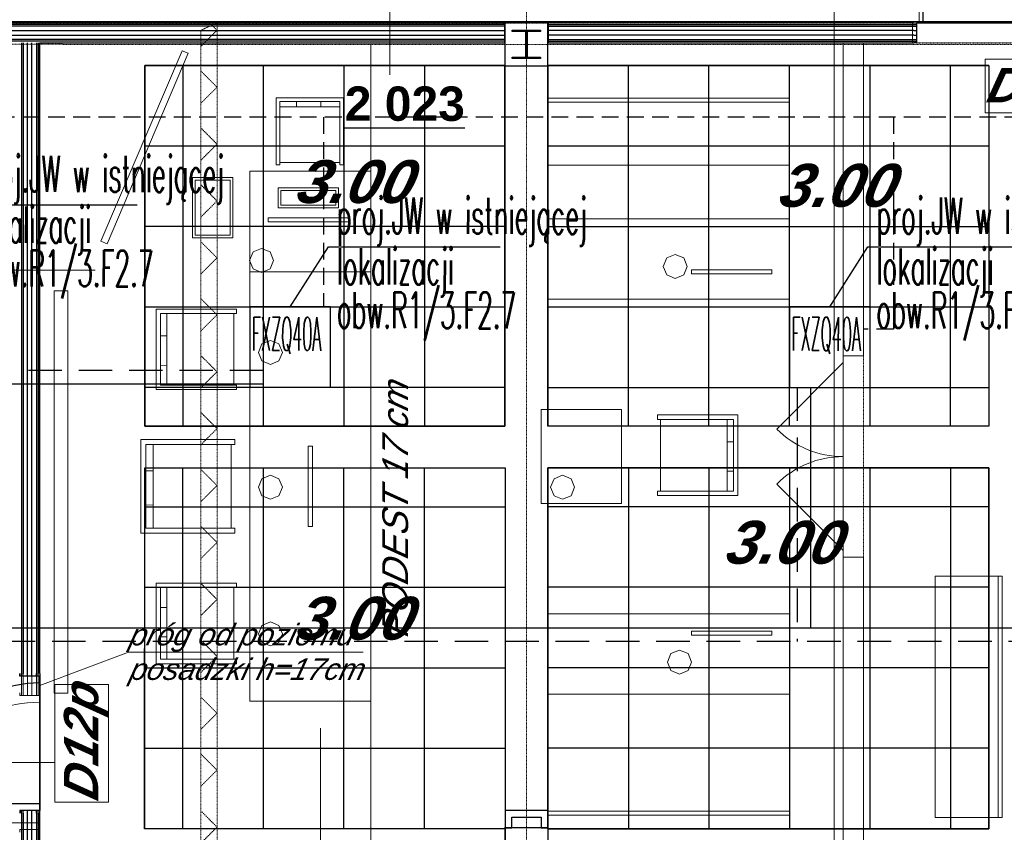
# Model space of a CAD drawing. Header units: millimetres. Extents: x -8838 to 31257, y -6224 to 3754.
# Tile 77 of 185: x 1390 to 2123, y -5251 to -4645. Entities that reach past the tile are written whole.
import ezdxf
from ezdxf.enums import TextEntityAlignment as Align

# ---------------------------------------------------------------- set-up
doc = ezdxf.new("R2010")
doc.units = ezdxf.units.MM
doc.header["$LTSCALE"] = 10
doc.header["$MEASUREMENT"] = 0
for name, pattern in [('DASHED', [0.75, 0.5, -0.25]), ('HIDDEN', [0.375, 0.25, -0.125]), ('rzut 2 pietra$0$ArchiTECH.PC 1. Line Type', [0.004, 0.003, -0.001]), ('rzut 2 pietra$0$ArchiTECH.PC 3. Line Type', [0.0013, 0.0003, -0.001]), ('rzut 2 pietra$0$ArchiTECH.PC 4. Line Type', [0.0028, 0.0003, -0.0025]), ('rzut 2 pietra$0$ArchiTECH.PC 5. Line Type', [0.0053, 0.003, -0.001, 0.0003, -0.001]), ('rzut 2 pietra$0$ArchiTECH.PC Solid Line Type', [0]), ('SUFIT_2 PIETRO$0$ArchiTECH.PC 1. Line Type', [0.004, 0.003, -0.001]), ('SUFIT_2 PIETRO$0$ArchiTECH.PC Solid Line Type', [0])]:
    doc.linetypes.add(name, pattern=pattern)
doc.layers.get('0').update_dxf_attribs({"linetype": 'CONTINUOUS', "lineweight": 9})
for name, color, linetype, lineweight in [('_Etap_5_klimatyzator_w starej_lokalizacji', 3, 'CONTINUOUS', 30), ('_Etap_5_opis', 7, 'CONTINUOUS', 30), ('IS_ARCH', 254, 'CONTINUOUS', 18), ('IS_FREON_GAZ', 22, 'DASHED', 30), ('IS_HC_FREON_CIECZ', 22, 'CONTINUOUS', 30)]:
    doc.layers.add(name, color=color, linetype=linetype, lineweight=lineweight)
for name, color, linetype in [('IS_WK_KAN_SKROPLINY', 103, 'HIDDEN'), ('SUFIT_2 PIETRO$0$ELEM KONSTRUKCJI - inwent', 254, 'CONTINUOUS'), ('SUFIT_2 PIETRO$0$INWENTARYZACJA', 254, 'CONTINUOUS'), ('SUFIT_2 PIETRO$0$Kalka 1', 254, 'CONTINUOUS'), ('SUFIT_2 PIETRO$0$nr pom PB', 254, 'CONTINUOUS'), ('SUFIT_2 PIETRO$0$sciany projektowane', 254, 'CONTINUOUS'), ('SUFIT_2 PIETRO$0$SUFIT NOWY 39', 254, 'CONTINUOUS'), ('SUFIT_2 PIETRO$0$TYP SUFITÓW_NOWYCH', 254, 'CONTINUOUS')]:
    doc.layers.add(name, color=color, linetype=linetype)
doc.layers.get('0').freeze()
doc.styles.add('romans1', font='simplex.shx', dxfattribs={"width": 0.8})
doc.styles.add('rzut 2 pietra$0$ArchiTECHStyle3', font='ariali.ttf', dxfattribs={"oblique": 15, "height": 0.16})
doc.styles.add('rzut 2 pietra$0$ArchiTECHStyle4', font='arialbi.ttf', dxfattribs={"oblique": 15, "height": 0.256})
doc.styles.add('SUFIT_2 PIETRO$0$ArchiTECHStyle1', font='arialbi.ttf', dxfattribs={"oblique": 15, "height": 0.32})
doc.styles.add('SUFIT_2 PIETRO$0$ArchiTECHStyle3', font='arialbd.ttf', dxfattribs={"height": 0.384})

# ---------------------------------------------------------------- blocks, each defined once
blk = doc.blocks.new('jw_FXZQ40A')
blk.add_lwpolyline([(0, 0), (60, 0), (60, 60), (0, 60)], close=True)
at = {"color": 7, "style": 'romans1', "width": 0.35}
blk.add_text('FXZQ40A', height=25, rotation=359.91893, dxfattribs=at).set_placement((1.49, 27.37))

msp = doc.modelspace()

# ---------------------------------------------------------------- linework, layer by layer
at = {"layer": '_Etap_5_opis'}
for p, q in [((1349.46, -4783.03), (1477.34, -4783.03)), ((1591.27, -4859.05), (1619.7, -4814.23)), ((1619.7, -4814.23), (1747.59, -4814.23)), ((1993.24, -4859.08), (2021.68, -4814.27)), ((2021.68, -4814.27), (2149.57, -4814.27))]:
    msp.add_line(p, q, dxfattribs=at)
at = {"layer": 'IS_ARCH', "linetype": 'rzut 2 pietra$0$ArchiTECH.PC 5. Line Type'}
for p, q in [((1767.47, -3083.9), (1767.16, -6166.81)), ((-3569.55, -4662.89), (8377.9, -4664.09))]:
    msp.add_line(p, q, dxfattribs=at)
at = {"layer": 'IS_ARCH', "linetype": 'rzut 2 pietra$0$ArchiTECH.PC Solid Line Type'}
for p, q in [((1996.52, -5416.5), (1996.52, -4543.45)), ((1665.57, -4686.25), (1665.57, -4549.5)), ((2059.74, -4647.35), (2059.74, -4554.35)), ((1751.12, -4647.35), (1364.27, -4647.35)), ((1751.12, -4648.6), (1364.27, -4648.6)), ((1751.12, -4649.85), (1364.27, -4649.85)), ((1751.12, -4662.35), (1751.12, -4647.35)), ((1783.24, -4647.35), (1751.24, -4647.35)), ((1751.24, -4647.35), (1751.24, -4679.35)), ((1783.24, -4647.35), (1751.24, -4647.35)), ((1751.24, -4647.35), (1751.24, -4679.35)), ((1783.24, -4679.35), (1783.24, -4647.35)), ((1783.24, -4647.35), (1783.24, -4647.35)), ((1783.24, -4679.35), (1783.24, -4647.35)), ((1783.24, -4647.35), (1783.24, -4647.35)), ((2052.74, -4647.35), (1783.36, -4647.35)), ((1783.36, -4647.35), (1783.36, -4662.35)), ((1783.36, -4648.6), (2052.74, -4648.6)), ((1783.36, -4649.85), (2052.74, -4649.85)), ((2052.74, -4647.35), (2054.74, -4647.35)), ((2052.74, -4648.6), (2054.74, -4648.6)), ((2052.74, -4649.85), (2054.74, -4649.85)), ((2054.74, -4647.35), (2054.74, -4648.6)), ((2054.74, -4647.35), (2250.74, -4647.35)), ((2250.74, -4647.35), (2054.74, -4647.35)), ((2054.74, -4647.35), (2250.74, -4647.35)), ((2054.74, -4648.6), (2054.74, -4649.85)), ((2054.74, -4649.85), (2054.74, -4652.35)), ((1364.27, -4653.19), (1751.12, -4653.19)), ((1364.27, -4656.52), (1751.12, -4656.52)), ((1756.74, -4652.85), (1777.74, -4652.85)), ((1756.74, -4653.85), (1756.74, -4652.85)), ((1756.74, -4652.85), (1777.74, -4652.85)), ((1756.74, -4653.85), (1756.74, -4652.85)), ((1766.74, -4653.85), (1756.74, -4653.85)), ((1766.74, -4653.85), (1756.74, -4653.85)), ((1766.74, -4672.85), (1766.74, -4653.85)), ((1766.74, -4672.85), (1766.74, -4653.85)), ((1777.74, -4653.85), (1767.74, -4653.85)), ((1767.74, -4653.85), (1767.74, -4672.85)), ((1777.74, -4653.85), (1767.74, -4653.85)), ((1767.74, -4653.85), (1767.74, -4672.85)), ((1777.74, -4652.85), (1777.74, -4653.85)), ((1777.74, -4652.85), (1777.74, -4653.85)), ((2052.74, -4653.19), (1783.36, -4653.19)), ((2052.74, -4656.52), (1783.36, -4656.52)), ((2052.74, -4653.19), (2054.74, -4653.19)), ((2052.74, -4656.52), (2054.74, -4656.52)), ((2054.74, -4652.35), (2054.74, -4659.85)), ((1751.12, -4659.85), (1364.27, -4659.85)), ((1751.12, -4661.1), (1364.27, -4661.1)), ((1391, -4662.35), (1391, -5146.78)), ((1392.25, -4662.35), (1392.25, -5146.78)), ((1395.58, -5146.78), (1395.58, -4662.35)), ((1398.91, -5146.78), (1398.91, -4662.35)), ((1402.25, -4662.35), (1402.25, -5146.78)), ((1403.5, -4662.35), (1403.5, -5146.78)), ((1404.75, -5146.78), (1404.75, -4662.35)), ((1404.75, -4662.35), (1751.12, -4662.35)), ((1651.27, -4663.81), (1651.27, -5322.58)), ((1783.36, -4659.85), (2052.74, -4659.85)), ((1783.36, -4661.1), (2052.74, -4661.1)), ((1783.36, -4662.35), (2052.74, -4662.35)), ((2018.24, -4662.35), (2003.24, -4662.35)), ((2003.24, -4662.35), (2003.24, -4895.68)), ((2018.24, -4895.68), (2018.24, -4662.35)), ((2052.74, -4659.85), (2054.74, -4659.85)), ((2052.74, -4661.1), (2054.74, -4661.1)), ((2054.74, -4662.35), (2052.74, -4662.35)), ((2054.74, -4659.85), (2054.74, -4661.1)), ((2054.74, -4661.1), (2054.74, -4662.35)), ((1510.68, -4668.12), (1450.22, -4810.05)), ((1510.68, -4668.12), (1450.22, -4810.05)), ((1454.82, -4812.01), (1515.28, -4670.08)), ((1454.82, -4812.01), (1515.28, -4670.08)), ((1515.28, -4670.08), (1510.68, -4668.12)), ((1515.28, -4670.08), (1510.68, -4668.12)), ((1751.24, -4679.35), (1783.24, -4679.35)), ((1751.24, -4679.35), (1783.24, -4679.35)), ((1756.74, -4673.85), (1756.74, -4672.85)), ((1756.74, -4672.85), (1766.74, -4672.85)), ((1756.74, -4673.85), (1756.74, -4672.85)), ((1756.74, -4672.85), (1766.74, -4672.85)), ((1777.74, -4673.85), (1756.74, -4673.85)), ((1777.74, -4673.85), (1756.74, -4673.85)), ((1767.74, -4672.85), (1777.74, -4672.85)), ((1767.74, -4672.85), (1777.74, -4672.85)), ((1777.74, -4672.85), (1777.74, -4673.85)), ((1777.74, -4672.85), (1777.74, -4673.85)), ((2108.95, -4714.35), (2108.95, -4674.35)), ((2108.95, -4674.35), (2196.53, -4674.35)), ((1580.89, -4753.29), (1580.89, -4703.29)), ((1580.89, -4703.29), (1630.89, -4703.29)), ((1628.16, -4706.02), (1583.61, -4706.02)), ((1583.61, -4706.02), (1583.61, -4753.29)), ((1595.98, -4706.02), (1595.89, -4709.93)), ((1614.16, -4709.93), (1614.16, -4706.02)), ((1628.16, -4753.29), (1628.16, -4706.02)), ((1630.89, -4703.29), (1630.89, -4753.29)), ((1783.27, -4703.45), (1963.27, -4703.45)), ((1783.27, -4753.45), (1783.27, -4703.45)), ((1783.27, -4706.45), (1963.27, -4706.45)), ((1963.27, -4703.45), (1963.27, -4753.45)), ((1583.52, -4709.93), (1628.16, -4709.93)), ((2196.53, -4714.35), (2108.95, -4714.35)), ((1583.61, -4751.47), (1628.16, -4751.47)), ((1651.27, -4757.9), (1561.27, -4757.9)), ((1561.27, -4757.9), (1561.27, -4832.9)), ((1583.61, -4753.29), (1580.89, -4753.29)), ((1630.89, -4753.29), (1628.16, -4753.29)), ((1651.27, -4832.9), (1651.27, -4757.9)), ((1963.27, -4753.45), (1783.27, -4753.45)), ((1518.53, -4807.7), (1518.53, -4762.7)), ((1518.53, -4762.7), (1548.53, -4762.7)), ((1546.53, -4764.7), (1520.53, -4764.7)), ((1520.53, -4764.7), (1520.53, -4805.7)), ((1546.53, -4805.7), (1546.53, -4764.7)), ((1548.53, -4762.7), (1548.53, -4807.7)), ((1582.36, -4785.31), (1582.36, -4770.31)), ((1582.36, -4770.31), (1627.36, -4770.31)), ((1625.36, -4772.31), (1584.36, -4772.31)), ((1584.36, -4772.31), (1584.36, -4783.31)), ((1625.36, -4783.31), (1625.36, -4772.31)), ((1627.36, -4770.31), (1627.36, -4785.31)), ((1627.36, -4785.31), (1582.36, -4785.31)), ((1584.36, -4783.31), (1625.36, -4783.31)), ((1574.86, -4795.64), (1574.86, -4792.64)), ((1574.86, -4792.64), (1634.86, -4792.64)), ((1634.86, -4795.64), (1574.86, -4795.64)), ((1634.86, -4792.64), (1634.86, -4795.64)), ((1963.27, -4793.45), (1783.27, -4793.45)), ((1783.27, -4793.45), (1783.27, -4853.45)), ((1963.27, -4853.45), (1963.27, -4793.45)), ((1450.22, -4810.05), (1454.82, -4812.01)), ((1450.22, -4810.05), (1454.82, -4812.01)), ((1548.53, -4807.7), (1518.53, -4807.7)), ((1520.53, -4805.7), (1546.53, -4805.7)), ((1563.57, -4818.18), (1560.95, -4824.51)), ((1569.91, -4815.55), (1563.57, -4818.18)), ((1576.24, -4818.18), (1569.91, -4815.55)), ((1578.86, -4824.51), (1576.24, -4818.18)), ((1560.95, -4824.51), (1563.57, -4830.84)), ((1576.24, -4830.84), (1578.86, -4824.51)), ((1578.86, -4824.51), (1578.86, -4824.51)), ((1871.76, -4822.59), (1869.14, -4828.93)), ((1878.09, -4819.97), (1871.76, -4822.59)), ((1884.43, -4822.59), (1878.09, -4819.97)), ((1887.05, -4828.93), (1884.43, -4822.59)), ((1445.86, -4831.67), (1309.11, -4831.67)), ((1651.27, -4832.9), (1561.27, -4832.9)), ((1561.27, -4832.9), (1561.27, -5152.9)), ((1561.27, -4832.9), (1651.27, -4832.9)), ((1563.57, -4830.84), (1569.91, -4833.47)), ((1569.91, -4833.47), (1576.24, -4830.84)), ((1651.27, -5152.9), (1651.27, -4832.9)), ((1869.14, -4828.93), (1871.76, -4835.26)), ((1884.43, -4835.26), (1887.05, -4828.93)), ((1887.05, -4828.93), (1887.05, -4828.93)), ((1950.18, -4831.49), (1890.18, -4831.49)), ((1890.18, -4831.49), (1890.18, -4834.49)), ((1950.18, -4834.49), (1950.18, -4831.49)), ((1871.76, -4835.26), (1878.09, -4837.88)), ((1878.09, -4837.88), (1884.43, -4835.26)), ((1890.18, -4834.49), (1950.18, -4834.49)), ((1425.55, -4847.14), (1415.55, -4847.14)), ((1415.55, -4847.14), (1415.55, -5147.14)), ((1425.55, -4847.14), (1415.55, -4847.14)), ((1415.55, -4847.14), (1415.55, -5147.14)), ((1425.55, -5147.14), (1425.55, -4847.14)), ((1425.55, -5147.14), (1425.55, -4847.14)), ((1783.27, -4853.45), (1963.27, -4853.45)), ((1491.36, -4920.69), (1491.36, -4860.69)), ((1491.36, -4860.69), (1551.36, -4860.69)), ((1551.36, -4860.69), (1551.36, -4863.97)), ((1551.36, -4863.97), (1494.64, -4863.97)), ((1494.64, -4863.97), (1494.64, -4917.42)), ((1499.33, -4917.53), (1499.33, -4863.97)), ((1549.18, -4917.42), (1549.18, -4863.97)), ((1499.33, -4880.77), (1494.64, -4880.77)), ((1576.53, -4884.04), (1570.2, -4886.66)), ((1582.87, -4886.66), (1576.53, -4884.04)), ((1570.2, -4886.66), (1567.58, -4893)), ((1585.49, -4893), (1582.87, -4886.66)), ((1567.58, -4893), (1570.2, -4899.33)), ((1570.2, -4899.33), (1576.53, -4901.95)), ((1576.53, -4901.95), (1582.87, -4899.33)), ((1582.87, -4899.33), (1585.49, -4893)), ((1585.49, -4893), (1585.49, -4893)), ((2003.24, -4895.68), (2008.24, -4895.68)), ((2003.24, -5045.68), (2003.24, -4895.68)), ((2003.24, -4895.68), (2003.24, -5045.68)), ((2003.24, -5045.68), (2003.24, -4895.68)), ((2008.24, -4895.68), (2018.24, -4895.68)), ((1494.64, -4902.59), (1499.33, -4902.69)), ((2003.24, -4900.68), (1953.74, -4950.18)), ((1551.36, -4920.69), (1491.36, -4920.69)), ((1494.64, -4917.42), (1551.36, -4917.42)), ((1551.36, -4917.42), (1551.36, -4920.69)), ((1778.11, -5005.67), (1778.11, -4935.67)), ((1778.11, -4935.67), (1838.11, -4935.67)), ((1838.11, -4935.67), (1838.11, -5005.67)), ((1924.83, -4939.66), (1864.83, -4939.66)), ((1864.83, -4939.66), (1864.83, -4942.94)), ((1864.83, -4942.94), (1921.55, -4942.94)), ((1867.01, -4996.39), (1867.01, -4942.94)), ((1916.86, -4996.5), (1916.86, -4942.94)), ((1921.55, -4942.94), (1921.55, -4996.39)), ((1924.83, -4999.66), (1924.83, -4939.66)), ((1479.94, -5027.9), (1479.94, -4957.9)), ((1479.94, -4957.9), (1549.94, -4957.9)), ((1549.94, -4957.9), (1549.94, -4961.72)), ((1549.94, -4961.72), (1483.76, -4961.72)), ((1483.76, -4961.72), (1483.76, -5024.08)), ((1489.23, -5024.21), (1489.23, -4961.72)), ((1547.39, -5024.08), (1547.39, -4961.72)), ((1607.77, -4962.9), (1604.77, -4962.9)), ((1604.77, -4962.9), (1604.77, -5022.9)), ((1607.77, -5022.9), (1607.77, -4962.9)), ((1916.86, -4959.74), (1921.55, -4959.74)), ((1489.23, -4981.32), (1483.76, -4981.32)), ((1570.2, -4987.18), (1567.58, -4993.51)), ((1576.53, -4984.56), (1570.2, -4987.18)), ((1582.87, -4987.18), (1576.53, -4984.56)), ((1585.49, -4993.51), (1582.87, -4987.18)), ((1787.81, -4987.18), (1785.19, -4993.51)), ((1794.14, -4984.56), (1787.81, -4987.18)), ((1800.48, -4987.18), (1794.14, -4984.56)), ((1803.1, -4993.51), (1800.48, -4987.18)), ((1921.55, -4981.55), (1916.86, -4981.66)), ((1567.58, -4993.51), (1570.2, -4999.85)), ((1582.87, -4999.85), (1585.49, -4993.51)), ((1585.49, -4993.51), (1585.49, -4993.51)), ((1785.19, -4993.51), (1787.81, -4999.85)), ((1800.48, -4999.85), (1803.1, -4993.51)), ((1803.1, -4993.51), (1803.1, -4993.51)), ((2003.24, -5040.68), (1953.74, -4991.19)), ((1570.2, -4999.85), (1576.53, -5002.47)), ((1576.53, -5002.47), (1582.87, -4999.85)), ((1787.81, -4999.85), (1794.14, -5002.47)), ((1794.14, -5002.47), (1800.48, -4999.85)), ((1921.55, -4996.39), (1864.83, -4996.39)), ((1864.83, -4996.39), (1864.83, -4999.66)), ((1864.83, -4999.66), (1924.83, -4999.66)), ((1483.76, -5006.77), (1489.23, -5006.9)), ((1838.11, -5005.67), (1778.11, -5005.67)), ((1483.76, -5024.08), (1549.94, -5024.08)), ((1549.94, -5024.08), (1549.94, -5027.9)), ((1604.77, -5022.9), (1607.77, -5022.9)), ((1549.94, -5027.9), (1479.94, -5027.9)), ((2003.24, -5045.68), (2003.24, -5325.58)), ((2003.24, -5045.68), (2008.24, -5045.68)), ((2008.24, -5045.68), (2018.24, -5045.68)), ((2018.24, -5325.58), (2018.24, -5045.68)), ((2121.76, -5059.85), (2071.76, -5059.85)), ((2071.76, -5059.85), (2071.76, -5239.85)), ((2118.76, -5239.85), (2118.76, -5059.85)), ((2121.76, -5239.85), (2121.76, -5059.85)), ((1551.36, -5065.1), (1491.36, -5065.1)), ((1491.36, -5065.1), (1491.36, -5125.1)), ((1494.64, -5121.83), (1494.64, -5068.37)), ((1494.64, -5068.37), (1551.36, -5068.37)), ((1499.33, -5068.27), (1499.33, -5121.83)), ((1549.18, -5068.37), (1549.18, -5121.83)), ((1551.36, -5068.37), (1551.36, -5065.1)), ((1494.64, -5083.21), (1499.33, -5083.1)), ((1783.27, -5147.89), (1783.27, -5087.89)), ((1783.27, -5087.89), (1963.27, -5087.89)), ((1963.27, -5087.89), (1963.27, -5147.89)), ((1570.2, -5096.54), (1567.58, -5102.87)), ((1576.53, -5093.91), (1570.2, -5096.54)), ((1582.87, -5096.54), (1576.53, -5093.91)), ((1585.49, -5102.87), (1582.87, -5096.54)), ((1499.33, -5105.03), (1494.64, -5105.03)), ((1567.58, -5102.87), (1570.2, -5109.2)), ((1582.87, -5109.2), (1585.49, -5102.87)), ((1585.49, -5102.87), (1585.49, -5102.87)), ((1950.18, -5100.76), (1890.18, -5100.76)), ((1890.18, -5100.76), (1890.18, -5103.76)), ((1890.18, -5103.76), (1950.18, -5103.76)), ((1950.18, -5103.76), (1950.18, -5100.76)), ((1570.2, -5109.2), (1576.53, -5111.83)), ((1576.53, -5111.83), (1582.87, -5109.2)), ((1470.78, -5116.6), (1404.75, -5141.43)), ((1470.78, -5116.6), (1645.54, -5116.6)), ((1874.95, -5117.52), (1872.33, -5123.86)), ((1881.29, -5114.9), (1874.95, -5117.52)), ((1887.62, -5117.52), (1881.29, -5114.9)), ((1890.24, -5123.86), (1887.62, -5117.52)), ((1491.36, -5125.1), (1551.36, -5125.1)), ((1551.36, -5121.83), (1494.64, -5121.83)), ((1551.36, -5125.1), (1551.36, -5121.83)), ((1872.33, -5123.86), (1874.95, -5130.19)), ((1887.62, -5130.19), (1890.24, -5123.86)), ((1890.24, -5123.86), (1890.24, -5123.86)), ((1874.95, -5130.19), (1881.29, -5132.82)), ((1881.29, -5132.82), (1887.62, -5130.19)), ((1415.97, -5228.23), (1415.97, -5140.65)), ((1415.97, -5140.65), (1455.97, -5140.65)), ((1455.97, -5140.65), (1455.97, -5228.23)), ((1389.75, -5148.78), (1389.75, -5146.78)), ((1391, -5148.78), (1389.75, -5148.78)), ((1391, -5148.78), (1391, -5146.78)), ((1392.25, -5148.78), (1391, -5148.78)), ((1392.25, -5148.78), (1392.25, -5146.78)), ((1399.75, -5148.78), (1392.25, -5148.78)), ((1395.58, -5148.78), (1395.58, -5146.78)), ((1398.91, -5148.78), (1398.91, -5146.78)), ((1402.25, -5148.78), (1399.75, -5148.78)), ((1402.25, -5148.78), (1402.25, -5146.78)), ((1403.5, -5148.78), (1402.25, -5148.78)), ((1403.5, -5148.78), (1403.5, -5146.78)), ((1404.75, -5148.78), (1403.5, -5148.78)), ((1404.75, -5146.78), (1404.75, -5148.78)), ((1404.75, -5148.78), (1404.75, -5248.78)), ((1404.75, -5248.78), (1404.75, -5148.78)), ((1404.75, -5248.78), (1404.75, -5148.78)), ((1415.55, -5147.14), (1425.55, -5147.14)), ((1415.55, -5147.14), (1425.55, -5147.14)), ((1963.27, -5147.89), (1783.27, -5147.89)), ((1561.27, -5152.9), (1651.27, -5152.9)), ((1613.88, -5416.5), (1613.88, -5173.03)), ((1963.27, -5187.89), (1783.27, -5187.89)), ((1783.27, -5187.89), (1783.27, -5237.89)), ((1963.27, -5237.89), (1963.27, -5187.89)), ((1415.97, -5198.78), (1345.78, -5198.78)), ((1455.97, -5228.23), (1415.97, -5228.23)), ((1783.27, -5234.44), (1751.35, -5234.44)), ((1751.35, -5234.44), (1751.35, -5247.43)), ((1783.27, -5247.43), (1783.27, -5234.44)), ((1783.27, -5234.89), (1963.27, -5234.89)), ((1404.75, -5243.78), (1314.75, -5243.78)), ((1756.35, -5239.44), (1778.27, -5239.44)), ((1756.35, -5247.43), (1756.35, -5239.44)), ((1778.27, -5239.44), (1778.27, -5247.43)), ((1783.27, -5237.89), (1963.27, -5237.89)), ((2071.76, -5239.85), (2121.76, -5239.85)), ((1391, -5248.78), (1389.75, -5248.78)), ((1389.75, -5248.78), (1389.75, -5250.78)), ((1392.25, -5248.78), (1391, -5248.78)), ((1391, -5250.78), (1391, -5248.78)), ((1399.75, -5248.78), (1392.25, -5248.78)), ((1392.25, -5250.78), (1392.25, -5248.78)), ((1395.58, -5250.78), (1395.58, -5248.78)), ((1398.91, -5250.78), (1398.91, -5248.78)), ((1402.25, -5248.78), (1399.75, -5248.78)), ((1403.5, -5248.78), (1402.25, -5248.78)), ((1402.25, -5250.78), (1402.25, -5248.78)), ((1402.25, -5250.78), (1402.25, -5323.32)), ((1404.75, -5248.78), (1403.5, -5248.78)), ((1403.5, -5250.78), (1403.5, -5248.78)), ((1403.5, -5250.78), (1403.5, -5323.32)), ((1404.75, -5250.78), (1404.75, -5248.78)), ((1404.75, -5323.32), (1404.75, -5250.78)), ((1751.25, -5247.04), (1751.25, -5323.04)), ((1751.35, -5247.43), (1756.35, -5247.43)), ((1783.35, -5247.43), (1751.35, -5247.43)), ((1751.35, -5247.43), (1751.35, -5279.43)), ((1783.35, -5247.43), (1751.35, -5247.43)), ((1751.35, -5247.43), (1751.35, -5279.43)), ((1778.27, -5247.43), (1783.27, -5247.43)), ((1783.25, -5247.04), (1783.25, -5323.04)), ((1783.35, -5279.43), (1783.35, -5247.43)), ((1783.35, -5247.43), (1783.35, -5247.43)), ((1783.35, -5279.43), (1783.35, -5247.43)), ((1783.35, -5247.43), (1783.35, -5247.43))]:
    msp.add_line(p, q, dxfattribs=at)
at = {"layer": 'IS_ARCH', "linetype": 'rzut 2 pietra$0$ArchiTECH.PC 1. Line Type'}
for p, q in [((1197.21, -4647.37), (2481.36, -4647.37)), ((2054.74, -4647.35), (2250.74, -4647.35)), ((2054.74, -4662.35), (2250.74, -4662.35)), ((2003.24, -5045.68), (2003.24, -4895.68)), ((2018.24, -5045.68), (2018.24, -4895.68)), ((1404.75, -5148.78), (1404.75, -5248.78))]:
    msp.add_line(p, q, dxfattribs=at)
at = {"layer": 'IS_ARCH', "linetype": 'rzut 2 pietra$0$ArchiTECH.PC 3. Line Type'}
for p, q in [((1536.75, -4647.35), (1524.75, -4652.88)), ((1536.75, -5322.58), (1536.75, -4647.35)), ((1524.75, -4652.88), (1524.75, -5322.58))]:
    msp.add_line(p, q, dxfattribs=at)
at = {"layer": 'IS_ARCH', "linetype": 'rzut 2 pietra$0$ArchiTECH.PC 4. Line Type'}
for p, q in [((1536.75, -4652.88), (1532.96, -4649.09)), ((1524.75, -4664.88), (1536.75, -4652.88)), ((1536.75, -4695.3), (1524.75, -4683.3)), ((1524.75, -4707.3), (1536.75, -4695.3)), ((1536.75, -4737.73), (1524.75, -4725.73)), ((1524.75, -4749.73), (1536.75, -4737.73)), ((1536.75, -4780.15), (1524.75, -4768.15)), ((1524.75, -4792.15), (1536.75, -4780.15)), ((1536.75, -4822.58), (1524.75, -4810.58)), ((1524.75, -4834.58), (1536.75, -4822.58)), ((1536.75, -4865.01), (1524.75, -4853.01)), ((1524.75, -4877.01), (1536.75, -4865.01)), ((1536.75, -4907.43), (1524.75, -4895.43)), ((1524.75, -4919.43), (1536.75, -4907.43)), ((1536.75, -4949.86), (1524.75, -4937.86)), ((1524.75, -4961.86), (1536.75, -4949.86)), ((1536.75, -4992.29), (1524.75, -4980.29)), ((1524.75, -5004.29), (1536.75, -4992.29)), ((1536.75, -5034.71), (1524.75, -5022.71)), ((1524.75, -5046.71), (1536.75, -5034.71)), ((1536.75, -5077.14), (1524.75, -5065.14)), ((1524.75, -5089.14), (1536.75, -5077.14)), ((1536.75, -5119.57), (1524.75, -5107.57)), ((1524.75, -5131.57), (1536.75, -5119.57)), ((1536.75, -5161.99), (1524.75, -5149.99)), ((1524.75, -5173.99), (1536.75, -5161.99)), ((1536.75, -5204.42), (1524.75, -5192.42)), ((1524.75, -5216.42), (1536.75, -5204.42)), ((1536.75, -5246.84), (1524.75, -5234.84)), ((1524.75, -5258.84), (1536.75, -5246.84))]:
    msp.add_line(p, q, dxfattribs=at)
at = {"layer": 'IS_ARCH', "linetype": 'rzut 2 pietra$0$ArchiTECH.PC Solid Line Type'}
for centre, radius, start, end in [((2059.74, -4647.35), 93, 0, 90), ((2003.24, -4900.68), 70, 225, 270), ((2003.24, -5040.68), 70, 90, 135), ((1404.75, -5243.78), 90, 90, 180)]:
    msp.add_arc(centre, radius, start, end, dxfattribs=at)
at = {"layer": 'IS_FREON_GAZ', "ltscale": 5}
for points in [[(2526.37, -5108.49), (1361, -5108.49), (1361, -4882.84), (1351.02, -4882.84)], [(1571.24, -4906.65), (1361, -4906.65)], [(1968.97, -4919.08), (1968.97, -5108.49)]]:
    msp.add_lwpolyline(points, dxfattribs=at)
at = {"layer": 'IS_HC_FREON_CIECZ'}
for points in [[(2537.37, -5098.49), (1371, -5098.49), (1371, -4872.84), (1351.02, -4872.84)], [(1571.24, -4916.65), (1371, -4916.65)], [(1978.97, -4919.08), (1978.97, -5098.49)]]:
    msp.add_lwpolyline(points, dxfattribs=at)
at = {"layer": 'IS_WK_KAN_SKROPLINY', "lineweight": 30, "ltscale": 5}
for points in [[(2342.17, -4667.61), (2342.17, -4717.61), (1351.02, -4717.61), (1351.02, -4827.84)], [(1616, -4717.61), (1616, -4859.05)], [(2040.66, -4717.65), (2040.66, -4875.83), (2018.24, -4875.83)]]:
    msp.add_lwpolyline(points, dxfattribs=at)
at = {"layer": 'SUFIT_2 PIETRO$0$ELEM KONSTRUKCJI - inwent', "linetype": 'SUFIT_2 PIETRO$0$ArchiTECH.PC Solid Line Type'}
for p, q in [((1783.24, -4647.35), (1751.24, -4647.35)), ((1751.24, -4647.35), (1751.24, -4679.35)), ((1783.24, -4679.35), (1783.24, -4647.35)), ((1783.24, -4647.35), (1783.24, -4647.35)), ((1756.74, -4652.85), (1777.74, -4652.85)), ((1756.74, -4653.85), (1756.74, -4652.85)), ((1756.74, -4652.85), (1777.74, -4652.85)), ((1756.74, -4653.85), (1756.74, -4652.85)), ((1766.74, -4653.85), (1756.74, -4653.85)), ((1766.74, -4653.85), (1756.74, -4653.85)), ((1766.74, -4672.85), (1766.74, -4653.85)), ((1766.74, -4672.85), (1766.74, -4653.85)), ((1777.74, -4653.85), (1767.74, -4653.85)), ((1767.74, -4653.85), (1767.74, -4672.85)), ((1777.74, -4653.85), (1767.74, -4653.85)), ((1767.74, -4653.85), (1767.74, -4672.85)), ((1777.74, -4652.85), (1777.74, -4653.85)), ((1777.74, -4652.85), (1777.74, -4653.85)), ((1751.24, -4679.35), (1783.24, -4679.35)), ((1756.74, -4673.85), (1756.74, -4672.85)), ((1756.74, -4672.85), (1766.74, -4672.85)), ((1756.74, -4673.85), (1756.74, -4672.85)), ((1756.74, -4672.85), (1766.74, -4672.85)), ((1777.74, -4673.85), (1756.74, -4673.85)), ((1777.74, -4673.85), (1756.74, -4673.85)), ((1767.74, -4672.85), (1777.74, -4672.85)), ((1767.74, -4672.85), (1777.74, -4672.85)), ((1777.74, -4672.85), (1777.74, -4673.85)), ((1777.74, -4672.85), (1777.74, -4673.85)), ((1783.35, -5247.43), (1751.35, -5247.43)), ((1751.35, -5247.43), (1751.35, -5279.43)), ((1783.35, -5279.43), (1783.35, -5247.43)), ((1783.35, -5247.43), (1783.35, -5247.43))]:
    msp.add_line(p, q, dxfattribs=at)
at = {"layer": 'SUFIT_2 PIETRO$0$INWENTARYZACJA', "linetype": 'SUFIT_2 PIETRO$0$ArchiTECH.PC 1. Line Type'}
msp.add_line((1197.21, -4647.37), (2481.36, -4647.37), dxfattribs=at)
at = {"layer": 'SUFIT_2 PIETRO$0$INWENTARYZACJA', "linetype": 'SUFIT_2 PIETRO$0$ArchiTECH.PC Solid Line Type'}
for p, q in [((1783.27, -5234.44), (1751.35, -5234.44)), ((1751.35, -5234.44), (1751.35, -5247.43)), ((1783.27, -5247.43), (1783.27, -5234.44)), ((1756.35, -5239.44), (1778.27, -5239.44)), ((1756.35, -5247.43), (1756.35, -5239.44)), ((1778.27, -5239.44), (1778.27, -5247.43)), ((1751.25, -5247.04), (1751.25, -5323.04)), ((1751.35, -5247.43), (1756.35, -5247.43)), ((1778.27, -5247.43), (1783.27, -5247.43)), ((1783.25, -5247.04), (1783.25, -5323.04))]:
    msp.add_line(p, q, dxfattribs=at)
at = {"layer": 'SUFIT_2 PIETRO$0$Kalka 1', "linetype": 'SUFIT_2 PIETRO$0$ArchiTECH.PC Solid Line Type'}
for p, q in [((1783.24, -4647.35), (1751.24, -4647.35)), ((1751.24, -4647.35), (1751.24, -4679.35)), ((1783.24, -4679.35), (1783.24, -4647.35)), ((1783.24, -4647.35), (1783.24, -4647.35)), ((1751.24, -4679.35), (1783.24, -4679.35)), ((1783.35, -5247.43), (1751.35, -5247.43)), ((1751.35, -5247.43), (1751.35, -5279.43)), ((1783.35, -5279.43), (1783.35, -5247.43)), ((1783.35, -5247.43), (1783.35, -5247.43))]:
    msp.add_line(p, q, dxfattribs=at)
at = {"layer": 'SUFIT_2 PIETRO$0$sciany projektowane', "linetype": 'SUFIT_2 PIETRO$0$ArchiTECH.PC Solid Line Type'}
for p, q in [((2062.74, -4647.35), (2062.74, -4557.35)), ((1751.12, -4647.35), (1364.27, -4647.35)), ((1751.12, -4648.6), (1364.27, -4648.6)), ((1751.12, -4649.85), (1364.27, -4649.85)), ((1751.12, -4662.35), (1751.12, -4647.35)), ((2055.74, -4647.35), (1783.36, -4647.35)), ((1783.36, -4647.35), (1783.36, -4662.35)), ((1783.36, -4648.6), (2055.74, -4648.6)), ((1783.36, -4649.85), (2055.74, -4649.85)), ((2055.74, -4647.35), (2057.74, -4647.35)), ((2055.74, -4648.6), (2057.74, -4648.6)), ((2055.74, -4649.85), (2057.74, -4649.85)), ((2057.74, -4647.35), (2057.74, -4648.6)), ((2057.74, -4647.35), (2247.74, -4647.35)), ((2247.74, -4647.35), (2057.74, -4647.35)), ((2057.74, -4647.35), (2247.74, -4647.35)), ((2057.74, -4648.6), (2057.74, -4649.85)), ((2057.74, -4649.85), (2057.74, -4652.35)), ((1364.27, -4653.19), (1751.12, -4653.19)), ((1364.27, -4656.52), (1751.12, -4656.52)), ((2055.74, -4653.19), (1783.36, -4653.19)), ((2055.74, -4656.52), (1783.36, -4656.52)), ((2055.74, -4653.19), (2057.74, -4653.19)), ((2055.74, -4656.52), (2057.74, -4656.52)), ((2057.74, -4652.35), (2057.74, -4659.85)), ((1751.12, -4659.85), (1364.27, -4659.85)), ((1751.12, -4661.1), (1364.27, -4661.1)), ((1391, -4662.35), (1391, -5132.44)), ((1392.25, -4662.35), (1392.25, -5132.44)), ((1395.58, -5132.44), (1395.58, -4662.35)), ((1398.91, -5132.44), (1398.91, -4662.35)), ((1402.25, -4662.35), (1402.25, -5132.44)), ((1403.5, -4662.35), (1403.5, -5132.44)), ((1404.75, -4662.35), (1751.12, -4662.35)), ((1404.75, -5132.44), (1404.75, -4662.35)), ((1783.36, -4659.85), (2055.74, -4659.85)), ((1783.36, -4661.1), (2055.74, -4661.1)), ((1783.36, -4662.35), (2055.74, -4662.35)), ((2055.74, -4659.85), (2057.74, -4659.85)), ((2055.74, -4661.1), (2057.74, -4661.1)), ((2057.74, -4662.35), (2055.74, -4662.35)), ((2057.74, -4659.85), (2057.74, -4661.1)), ((2057.74, -4661.1), (2057.74, -4662.35)), ((1389.75, -5134.44), (1389.75, -5132.44)), ((1391, -5134.44), (1389.75, -5134.44)), ((1391, -5134.44), (1391, -5132.44)), ((1392.25, -5134.44), (1391, -5134.44)), ((1392.25, -5134.44), (1392.25, -5132.44)), ((1399.75, -5134.44), (1392.25, -5134.44)), ((1395.58, -5134.44), (1395.58, -5132.44)), ((1398.91, -5134.44), (1398.91, -5132.44)), ((1402.25, -5134.44), (1399.75, -5134.44)), ((1402.25, -5134.44), (1402.25, -5132.44)), ((1403.5, -5134.44), (1402.25, -5134.44)), ((1403.5, -5134.44), (1403.5, -5132.44)), ((1404.75, -5134.44), (1403.5, -5134.44)), ((1404.75, -5132.44), (1404.75, -5134.44)), ((1404.75, -5134.44), (1404.75, -5234.44)), ((1404.75, -5234.44), (1404.75, -5134.44)), ((1404.75, -5234.44), (1404.75, -5134.44)), ((1404.75, -5229.44), (1314.75, -5229.44)), ((1391, -5234.44), (1389.75, -5234.44)), ((1389.75, -5234.44), (1389.75, -5236.44)), ((1392.25, -5234.44), (1391, -5234.44)), ((1391, -5236.44), (1391, -5234.44)), ((1391, -5236.44), (1391, -5323.32)), ((1399.75, -5234.44), (1392.25, -5234.44)), ((1392.25, -5236.44), (1392.25, -5234.44)), ((1392.25, -5236.44), (1392.25, -5323.32)), ((1395.58, -5236.44), (1395.58, -5234.44)), ((1395.58, -5323.32), (1395.58, -5236.44)), ((1398.91, -5236.44), (1398.91, -5234.44)), ((1398.91, -5323.32), (1398.91, -5236.44)), ((1402.25, -5234.44), (1399.75, -5234.44)), ((1403.5, -5234.44), (1402.25, -5234.44)), ((1402.25, -5236.44), (1402.25, -5234.44)), ((1402.25, -5236.44), (1402.25, -5323.32)), ((1404.75, -5234.44), (1403.5, -5234.44)), ((1403.5, -5236.44), (1403.5, -5234.44)), ((1403.5, -5236.44), (1403.5, -5323.32)), ((1404.75, -5236.44), (1404.75, -5234.44)), ((1404.75, -5323.32), (1404.75, -5236.44))]:
    msp.add_line(p, q, dxfattribs=at)
at = {"layer": 'SUFIT_2 PIETRO$0$sciany projektowane', "linetype": 'SUFIT_2 PIETRO$0$ArchiTECH.PC 1. Line Type'}
for p, q in [((2057.74, -4647.35), (2247.74, -4647.35)), ((2057.74, -4662.35), (2247.74, -4662.35)), ((1404.75, -5134.44), (1404.75, -5234.44))]:
    msp.add_line(p, q, dxfattribs=at)
at = {"layer": 'SUFIT_2 PIETRO$0$sciany projektowane', "linetype": 'SUFIT_2 PIETRO$0$ArchiTECH.PC Solid Line Type'}
for centre, start, end in [((2062.74, -4647.35), 0, 90), ((1404.75, -5229.44), 90, 180)]:
    msp.add_arc(centre, 90, start, end, dxfattribs=at)
at = {"layer": 'SUFIT_2 PIETRO$0$SUFIT NOWY 39', "linetype": 'SUFIT_2 PIETRO$0$ArchiTECH.PC Solid Line Type'}
for p, q in [((3693.62, -4647.35), (-1084.54, -4645.38)), ((1482.9, -4679.05), (1482.87, -4948.01)), ((1482.9, -4679.05), (1751.24, -4679.05)), ((1751.24, -4679.05), (1482.9, -4679.05)), ((1511.24, -4679.05), (1511.24, -4948.01)), ((1571.24, -4679.05), (1571.24, -4948.01)), ((1631.24, -4679.05), (1631.24, -4948.01)), ((1691.24, -4679.05), (1691.24, -4948.01)), ((1751.24, -4948.01), (1751.24, -4679.05)), ((2111.84, -4679.08), (1783.24, -4679.08)), ((1783.24, -4679.08), (2111.84, -4679.08)), ((1783.24, -4948.06), (1783.24, -4679.08)), ((1843.24, -4948.03), (1843.24, -4679.08)), ((1903.24, -4948), (1903.24, -4679.08)), ((1963.24, -4947.97), (1963.24, -4679.08)), ((2023.24, -4947.95), (2023.24, -4679.08)), ((2083.24, -4947.92), (2083.24, -4679.08)), ((2111.84, -4679.08), (2111.81, -4947.9)), ((1482.89, -4739.05), (1751.24, -4739.05)), ((1783.24, -4739.08), (2111.83, -4739.08)), ((1482.88, -4799.05), (1751.24, -4799.05)), ((1783.24, -4799.08), (2111.83, -4799.08)), ((1482.88, -4859.05), (1751.24, -4859.05)), ((1783.24, -4859.08), (2111.82, -4859.08)), ((1482.87, -4919.05), (1751.24, -4919.05)), ((1783.24, -4919.08), (2111.81, -4919.08)), ((1482.87, -4948.01), (1751.24, -4948.01)), ((2111.81, -4947.9), (1783.24, -4948.06)), ((1482.84, -5248.08), (1482.87, -4978.98)), ((1482.87, -4978.98), (1751.3, -4979.01)), ((1511.3, -5248.08), (1511.3, -4978.98)), ((1571.3, -5248.08), (1571.3, -4978.99)), ((1631.3, -5248.08), (1631.3, -4979)), ((1691.3, -5248.08), (1691.3, -4979.01)), ((1751.3, -4979.01), (1751.3, -5248.08)), ((2111.81, -4979.06), (1783.2, -4979.06)), ((1783.2, -4979.06), (1783.2, -5248.08)), ((1843.2, -4979.06), (1843.2, -5248.08)), ((1903.2, -4979.06), (1903.2, -5248.08)), ((1963.2, -4979.06), (1963.2, -5248.08)), ((2023.2, -4979.06), (2023.2, -5248.08)), ((2083.2, -4979.06), (2083.2, -5248.08)), ((2111.81, -5248.08), (2111.81, -4979.06)), ((1482.86, -5008.08), (1751.3, -5008.08)), ((2111.81, -5008.08), (1783.2, -5008.08)), ((1482.86, -5068.08), (1751.3, -5068.08)), ((2111.81, -5068.08), (1783.2, -5068.08)), ((1482.85, -5128.08), (1751.3, -5128.08)), ((2111.81, -5128.08), (1783.2, -5128.08)), ((1482.85, -5188.08), (1751.3, -5188.08)), ((2111.81, -5188.08), (1783.2, -5188.08)), ((1751.3, -5248.08), (1482.84, -5248.08)), ((2111.81, -5248.08), (1783.2, -5248.08)), ((1783.2, -5248.08), (2111.81, -5248.08))]:
    msp.add_line(p, q, dxfattribs=at)
at = {"layer": 'SUFIT_2 PIETRO$0$TYP SUFITÓW_NOWYCH', "linetype": 'SUFIT_2 PIETRO$0$ArchiTECH.PC Solid Line Type'}
for p, q in [((1482.9, -4679.05), (1751.24, -4679.05)), ((1482.9, -4948.01), (1482.9, -4679.05)), ((1751.24, -4679.05), (1751.24, -4948.01)), ((1783.36, -4679.08), (2111.81, -4679.08)), ((1783.36, -4947.9), (1783.36, -4679.08)), ((2111.81, -4679.08), (2111.81, -4947.9)), ((1751.24, -4948.01), (1482.9, -4948.01)), ((2111.81, -4947.9), (1783.36, -4947.9)), ((1482.87, -4978.98), (1751.35, -4978.98)), ((1482.87, -5248.08), (1482.87, -4978.98)), ((1751.35, -4978.98), (1751.35, -5248.08)), ((1783.2, -4979.06), (2111.81, -4979.06)), ((1783.2, -5248.08), (1783.2, -4979.06)), ((2111.81, -4979.06), (2111.81, -5248.08)), ((1751.35, -5248.08), (1482.87, -5248.08)), ((2111.81, -5248.08), (1783.2, -5248.08))]:
    msp.add_line(p, q, dxfattribs=at)

# ---------------------------------------------------------------- block references
at = {"layer": '_Etap_5_klimatyzator_w starej_lokalizacji'}
for p in [(1561.27, -4919.05), (1963.24, -4919.08)]:
    msp.add_blockref('jw_FXZQ40A', p, dxfattribs=at)

# ---------------------------------------------------------------- texts
at = {"layer": '_Etap_5_opis', "style": 'romans1', "width": 0.5}
for s, p in [('proj.JW w istniejącej', (1355.68, -4773.36)), ('proj.JW w istniejącej', (1625.92, -4804.57)), ('proj.JW w istniejącej', (2027.9, -4804.61)), ('lokalizacji', (1355.68, -4811.19)), ('obw.R1/3.F2.7', (1355.68, -4843.8)), ('lokalizacji', (1625.92, -4842.4)), ('lokalizacji', (2027.9, -4842.44)), ('obw.R1/3.F2.7', (1625.92, -4875.01)), ('obw.R1/3.F2.7', (2027.9, -4875.05))]:
    msp.add_text(s, height=27, rotation=359.91893, dxfattribs=at).set_placement(p)
at = {"layer": 'IS_ARCH', "oblique": 15}
for s, height, style, p in [('D10p', 25.6, 'rzut 2 pietra$0$ArchiTECHStyle4', (2108.95, -4714.35)), ('próg od poziomu', 16, 'rzut 2 pietra$0$ArchiTECHStyle3', (1470.78, -5116.24)), ('posadzki h=17cm', 16, 'rzut 2 pietra$0$ArchiTECHStyle3', (1470.78, -5141.97))]:
    msp.add_text(s, height=height, dxfattribs=dict(at, style=style)).set_placement(p, align=Align.BOTTOM_LEFT)
for s, height, style, p in [('PODEST 17 cm', 19.2, 'rzut 2 pietra$0$ArchiTECHStyle3', (1684.81, -5105.77)), ('D12p', 25.6, 'rzut 2 pietra$0$ArchiTECHStyle4', (1455.97, -5228.23))]:
    msp.add_text(s, height=height, rotation=90, dxfattribs=dict(at, style=style)).set_placement(p, align=Align.BOTTOM_LEFT)
at = {"layer": 'SUFIT_2 PIETRO$0$nr pom PB', "style": 'SUFIT_2 PIETRO$0$ArchiTECHStyle3'}
msp.add_text('%%u2 023%%u', height=25.6, dxfattribs=at).set_placement((1631.89, -4728.09), align=Align.BOTTOM_LEFT)
at = {"layer": 'SUFIT_2 PIETRO$0$SUFIT NOWY 39', "style": 'SUFIT_2 PIETRO$0$ArchiTECHStyle1', "oblique": 15}
for p in [(1594.39, -4791.31), (1953.84, -4794.14), (1914.21, -5060.2), (1594.39, -5116.79)]:
    msp.add_text('3.00', height=32, dxfattribs=at).set_placement(p, align=Align.BOTTOM_LEFT)

doc.saveas('drawing.dxf')
